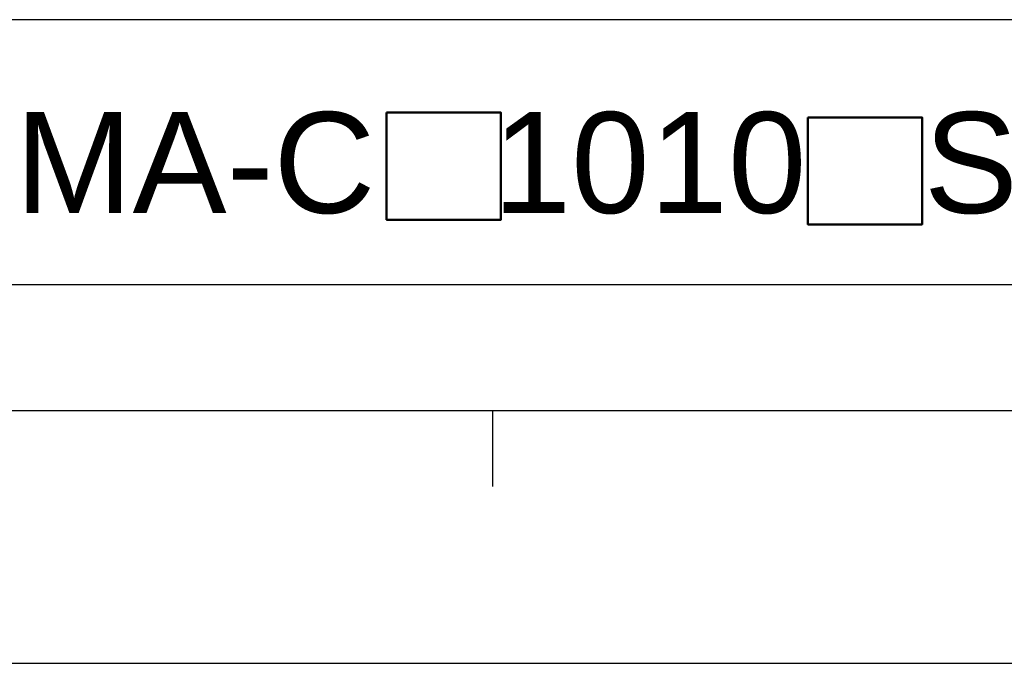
# Model space of a CAD drawing. Extents: x -75 to 555, y -102 to 343.
# Tile 15 of 24: x 361 to 420, y -102 to -64. Entities that reach past the tile are written whole.
import ezdxf

# ---------------------------------------------------------------- set-up
doc = ezdxf.new("R2010")
doc.units = 0
doc.header["$LTSCALE"] = 23.1
doc.header["$MEASUREMENT"] = 0
doc.layers.get('0').update_dxf_attribs({"linetype": 'CONTINUOUS'})
doc.layers.add('DIM', color=6, linetype='CONTINUOUS')
doc.layers.add('DRAWING FRAME', color=1, linetype='CONTINUOUS')
doc.styles.add('ARIAL', font='ARIAL.TTF')

msp = doc.modelspace()

# ---------------------------------------------------------------- linework, layer by layer
at = {"color": 6, "lineweight": 50}
for points in [[(383.217171, -69.550063), (390.011992, -69.550063), (390.011992, -75.914774), (383.217171, -75.914774)], [(408.261612, -69.831221), (415.056433, -69.831221), (415.056433, -76.195933), (408.261612, -76.195933)]]:
    msp.add_lwpolyline(points, close=True, dxfattribs=at)
at = {"layer": 'DRAWING FRAME', "color": 3}
for p, q in [((539.5044, -64.027451), (311.5044, -64.027451)), ((527.5044, -79.777451), (311.5044, -79.777451)), ((397.0044, -79.777451), (334.0044, -79.777451)), ((539.5044, -87.277451), (-60.4956, -87.277451)), ((389.5044, -87.277451), (389.5044, -91.777451))]:
    msp.add_line(p, q, dxfattribs=at)
at = {"layer": 'DRAWING FRAME', "color": 4}
msp.add_line((-75.4956, -102.277451), (554.5044, -102.277451), dxfattribs=at)

# ---------------------------------------------------------------- texts
at = {"layer": 'DIM', "style": 'ARIAL'}
msp.add_text('ECMA-C   1010   S', height=6, dxfattribs=at).set_placement((349.489177, -75.518741))

doc.saveas('drawing.dxf')
